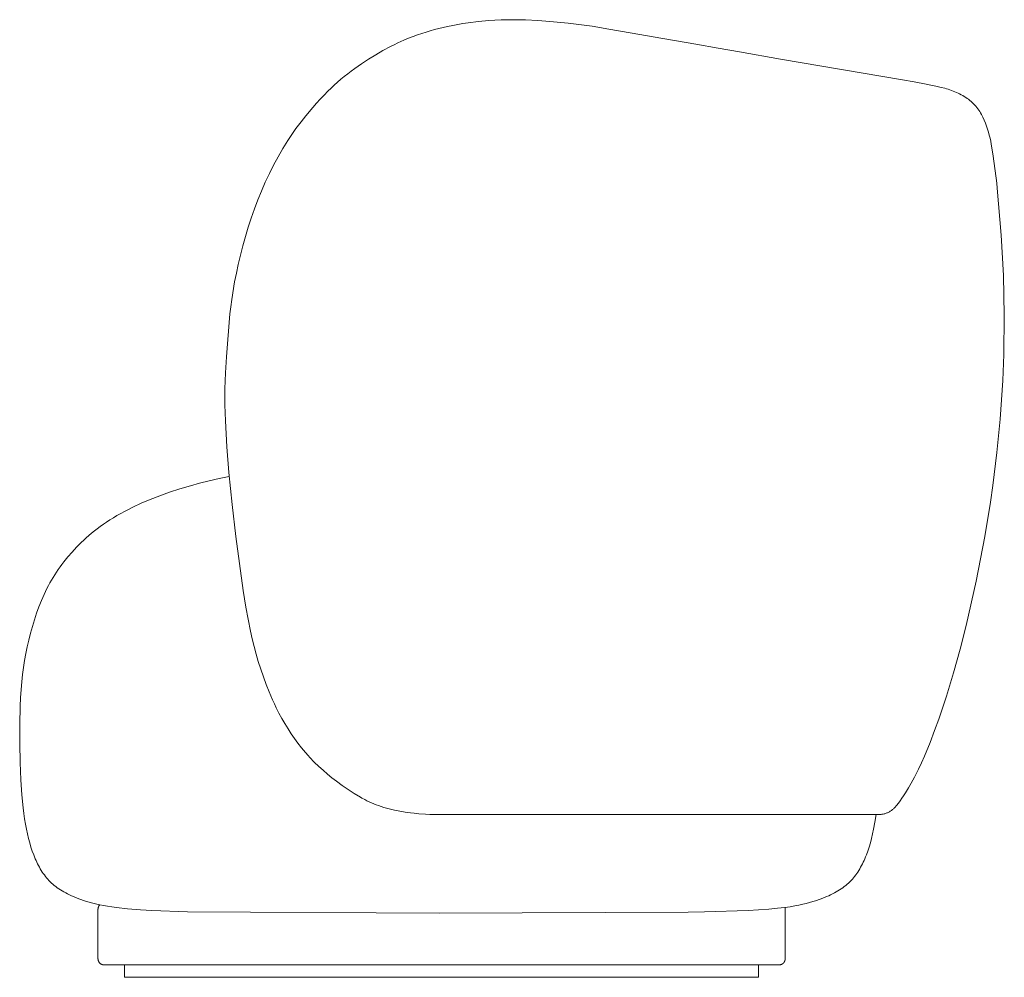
# Model space of a CAD drawing. Header units: millimetres. Extents: x 4566 to 7929, y -7627 to -5647.
# Tile 1 of 3: x 4566 to 5379, y -6437 to -5647. Entities that reach past the tile are written whole.
import ezdxf

# ---------------------------------------------------------------- set-up
doc = ezdxf.new("R2010")
doc.units = ezdxf.units.MM
doc.header["$MEASUREMENT"] = 0
doc.layers.add('Default', color=7, linetype='Continuous', lineweight=18, true_color=0x000000)

msp = doc.modelspace()

# ---------------------------------------------------------------- linework, layer by layer
at = {"layer": 'Default'}
for p, q in [((4958.68, -5647.52), (4963.74, -5647.3)), ((4963.74, -5647.3), (4968.79, -5647.18)), ((4968.79, -5647.18), (4973.84, -5647.14)), ((4973.84, -5647.14), (4983.94, -5647.32)), ((4983.94, -5647.32), (4994.03, -5647.8)), ((4905.36, -5656.33), (4908.91, -5655.33)), ((4908.91, -5655.33), (4912.46, -5654.39)), ((4912.46, -5654.39), (4919.62, -5652.7)), ((4919.62, -5652.7), (4923.84, -5651.82)), ((4923.84, -5651.82), (4928.07, -5651.02)), ((4928.07, -5651.02), (4932.31, -5650.3)), ((4932.31, -5650.3), (4936.56, -5649.66)), ((4936.56, -5649.66), (4945.09, -5648.6)), ((4945.09, -5648.6), (4953.63, -5647.84)), ((4953.63, -5647.84), (4958.68, -5647.52)), ((4994.03, -5647.8), (5004.09, -5648.54)), ((5004.09, -5648.54), (5019.13, -5650.05)), ((5019.13, -5650.05), (5038.8, -5652.58)), ((5038.8, -5652.58), (5052.72, -5654.86)), ((5052.72, -5654.86), (5070.22, -5658.06)), ((4883.64, -5664.07), (4887.46, -5662.48)), ((4887.46, -5662.48), (4891.31, -5660.99)), ((4891.31, -5660.99), (4894.8, -5659.73)), ((4894.8, -5659.73), (4898.3, -5658.53)), ((4898.3, -5658.53), (4901.82, -5657.4)), ((4901.82, -5657.4), (4905.36, -5656.33)), ((5070.22, -5658.06), (5097.22, -5662.79)), ((5097.22, -5662.79), (5124.4, -5667.45)), ((4866.31, -5672.64), (4872.4, -5669.38)), ((4872.4, -5669.38), (4875.49, -5667.83)), ((4875.49, -5667.83), (4878.61, -5666.34)), ((4878.61, -5666.34), (4883.64, -5664.07)), ((5124.4, -5667.45), (5142.81, -5670.67)), ((5142.81, -5670.67), (5160.4, -5673.77)), ((4848.65, -5683.53), (4854.43, -5679.72)), ((4854.43, -5679.72), (4860.33, -5676.08)), ((4860.33, -5676.08), (4866.31, -5672.64)), ((5160.4, -5673.77), (5194.27, -5679.57)), ((5194.27, -5679.57), (5294.96, -5696.79)), ((4840.06, -5689.62), (4842.98, -5687.49)), ((4842.98, -5687.49), (4848.65, -5683.53)), ((4831.57, -5696.32), (4834.36, -5694.03)), ((4834.36, -5694.03), (4837.19, -5691.8)), ((4837.19, -5691.8), (4840.06, -5689.62)), ((4820.88, -5706.02), (4823.48, -5703.51)), ((4823.48, -5703.51), (4826.13, -5701.06)), ((4826.13, -5701.06), (4828.83, -5698.66)), ((4828.83, -5698.66), (4831.57, -5696.32)), ((5294.96, -5696.79), (5304.73, -5698.47)), ((5304.73, -5698.47), (5314.47, -5700.34)), ((5314.47, -5700.34), (5318.46, -5701.16)), ((5318.46, -5701.16), (5322.43, -5702.07)), ((5324.72, -5702.5), (5322.43, -5702.07)), ((5327.01, -5703.01), (5324.72, -5702.5)), ((5329.86, -5703.74), (5327.01, -5703.01)), ((5331.27, -5704.14), (5329.86, -5703.74)), ((5332.68, -5704.57), (5331.27, -5704.14)), ((4814.48, -5712.61), (4817.64, -5709.28)), ((4817.64, -5709.28), (4820.88, -5706.02)), ((5334.07, -5705.03), (5332.68, -5704.57)), ((5335.46, -5705.51), (5334.07, -5705.03)), ((5336.83, -5706.01), (5335.46, -5705.51)), ((5338.19, -5706.55), (5336.83, -5706.01)), ((5339.54, -5707.12), (5338.19, -5706.55)), ((5340.86, -5707.72), (5339.54, -5707.12)), ((5342.18, -5708.35), (5340.86, -5707.72)), ((5343.47, -5709.01), (5342.18, -5708.35)), ((5344.74, -5709.71), (5343.47, -5709.01)), ((5345.99, -5710.44), (5344.74, -5709.71)), ((5347.22, -5711.21), (5345.99, -5710.44)), ((5348.42, -5712.02), (5347.22, -5711.21)), ((5349.51, -5712.84), (5348.42, -5712.02)), ((4802.51, -5726.54), (4808.37, -5719.47)), ((4808.37, -5719.47), (4811.39, -5716.01)), ((4811.39, -5716.01), (4814.48, -5712.61)), ((5350.58, -5713.69), (5349.51, -5712.84)), ((5351.62, -5714.59), (5350.58, -5713.69)), ((5352.63, -5715.51), (5351.62, -5714.59)), ((5353.6, -5716.47), (5352.63, -5715.51)), ((5354.55, -5717.47), (5353.6, -5716.47)), ((5355.46, -5718.49), (5354.55, -5717.47)), ((5356.33, -5719.54), (5355.46, -5718.49)), ((5357.17, -5720.63), (5356.33, -5719.54)), ((4798.74, -5731.37), (4802.51, -5726.54)), ((5357.97, -5721.74), (5357.17, -5720.63)), ((5358.73, -5722.87), (5357.97, -5721.74)), ((5359.46, -5724.04), (5358.73, -5722.87)), ((5360.14, -5725.22), (5359.46, -5724.04)), ((5360.79, -5726.43), (5360.14, -5725.22)), ((5361.39, -5727.66), (5360.79, -5726.43)), ((5362.46, -5730.03), (5361.39, -5727.66)), ((4794.51, -5737.03), (4798.74, -5731.37)), ((5363.46, -5732.43), (5362.46, -5730.03)), ((5364.39, -5734.86), (5363.46, -5732.43)), ((5365.24, -5737.32), (5364.39, -5734.86)), ((4787.87, -5746.72), (4792.19, -5740.3)), ((4792.19, -5740.3), (4794.51, -5737.03)), ((5366.01, -5739.8), (5365.24, -5737.32)), ((5366.7, -5742.31), (5366.01, -5739.8)), ((5367.32, -5744.84), (5366.7, -5742.31)), ((5367.85, -5747.38), (5367.32, -5744.84)), ((4783.72, -5753.38), (4787.87, -5746.72)), ((5368.31, -5749.95), (5367.85, -5747.38)), ((5369.64, -5757.84), (5368.31, -5749.95)), ((4776.05, -5767.11), (4779.78, -5760.19)), ((4779.78, -5760.19), (4783.72, -5753.38)), ((5370.82, -5765.78), (5369.64, -5757.84)), ((4772.53, -5774.14), (4776.05, -5767.11)), ((5372.81, -5781.97), (5370.82, -5765.78)), ((4769.19, -5781.29), (4772.53, -5774.14)), ((4766.04, -5788.52), (4769.19, -5781.29)), ((5373.26, -5786.26), (5372.81, -5781.97)), ((4763.07, -5795.85), (4766.04, -5788.52)), ((5376.51, -5824.84), (5373.26, -5786.26)), ((4760.26, -5803.25), (4763.07, -5795.85)), ((4757.62, -5810.74), (4760.26, -5803.25)), ((4755.14, -5818.29), (4757.62, -5810.74)), ((4750.67, -5833.57), (4752.83, -5825.9)), ((4752.83, -5825.9), (4755.14, -5818.29)), ((5378.34, -5858.09), (5376.51, -5824.84)), ((4748.67, -5841.28), (4750.67, -5833.57)), ((4746.83, -5849.04), (4748.67, -5841.28)), ((4745.28, -5856.25), (4746.83, -5849.04)), ((4743.88, -5863.49), (4745.28, -5856.25)), ((5379.06, -5890.93), (5378.34, -5858.09)), ((4741.49, -5878.05), (4743.88, -5863.49)), ((4740.69, -5883.93), (4741.49, -5878.05)), ((4737.03, -5925.32), (4740, -5889.83)), ((4740, -5889.83), (4740.69, -5883.93)), ((5378.71, -5923.21), (5379.06, -5890.93)), ((5377.87, -5944.69), (5378.71, -5923.21)), ((4736.28, -5938.49), (4737.03, -5925.32)), ((4735.91, -5951.68), (4736.28, -5938.49)), ((5375.69, -5976.82), (5377.87, -5944.69)), ((4735.92, -5964.87), (4735.91, -5951.68)), ((4736.31, -5978.05), (4735.92, -5964.87)), ((4737.5, -5999.4), (4736.31, -5978.05)), ((5373.02, -6004.19), (5375.69, -5976.82)), ((4739.19, -6020.72), (4737.5, -5999.4)), ((5369.64, -6031.47), (5373.02, -6004.19)), ((4741.71, -6047.15), (4739.19, -6020.72)), ((4715.01, -6029.5), (4722.91, -6027.53)), ((4722.91, -6027.53), (4731.05, -6025.68)), ((4731.05, -6025.68), (4739.47, -6023.93)), ((4682.05, -6039.88), (4690.17, -6036.96)), ((4690.17, -6036.96), (4698.61, -6034.19)), ((4698.61, -6034.19), (4707.34, -6031.59)), ((4707.34, -6031.59), (4715.01, -6029.5)), ((5367.7, -6045.08), (5369.64, -6031.47)), ((4666.8, -6046.12), (4674.25, -6042.94)), ((4674.25, -6042.94), (4682.05, -6039.88)), ((5363.11, -6073.37), (5367.7, -6045.08)), ((4649.87, -6054.52), (4653.05, -6052.79)), ((4653.05, -6052.79), (4656.34, -6051.09)), ((4656.34, -6051.09), (4659.73, -6049.41)), ((4659.73, -6049.41), (4666.8, -6046.12)), ((4744.73, -6073.52), (4741.71, -6047.15)), ((4635.54, -6063.41), (4638.2, -6061.6)), ((4638.2, -6061.6), (4640.96, -6059.8)), ((4640.96, -6059.8), (4643.83, -6058.02)), ((4643.83, -6058.02), (4646.79, -6056.26)), ((4646.79, -6056.26), (4649.87, -6054.52)), ((4625.78, -6070.82), (4628.1, -6068.94)), ((4628.1, -6068.94), (4630.49, -6067.08)), ((4630.49, -6067.08), (4632.97, -6065.24)), ((4632.97, -6065.24), (4635.54, -6063.41)), ((4617.27, -6078.46), (4619.29, -6076.53)), ((4619.29, -6076.53), (4621.39, -6074.61)), ((4621.39, -6074.61), (4623.55, -6072.71)), ((4623.55, -6072.71), (4625.78, -6070.82)), ((4750.86, -6118.02), (4744.73, -6073.52)), ((5355.89, -6110.3), (5363.11, -6073.37)), ((4609.74, -6086.32), (4613.4, -6082.36)), ((4613.4, -6082.36), (4615.3, -6080.41)), ((4615.3, -6080.41), (4617.27, -6078.46)), ((4602.97, -6094.41), (4606.27, -6090.33)), ((4606.27, -6090.33), (4609.74, -6086.32)), ((4596.89, -6102.83), (4598.35, -6100.68)), ((4598.35, -6100.68), (4599.85, -6098.57)), ((4599.85, -6098.57), (4601.39, -6096.48)), ((4601.39, -6096.48), (4602.97, -6094.41)), ((4591.46, -6111.73), (4592.76, -6109.45)), ((4592.76, -6109.45), (4594.1, -6107.21)), ((4594.1, -6107.21), (4595.47, -6105)), ((4595.47, -6105), (4596.89, -6102.83)), ((5347.58, -6146.99), (5355.89, -6110.3)), ((4587.78, -6118.79), (4588.97, -6116.4)), ((4588.97, -6116.4), (4590.2, -6114.04)), ((4590.2, -6114.04), (4591.46, -6111.73)), ((4753.15, -6131.81), (4750.86, -6118.02)), ((4582.36, -6131.44), (4584.43, -6126.26)), ((4584.43, -6126.26), (4585.51, -6123.73)), ((4585.51, -6123.73), (4586.63, -6121.24)), ((4586.63, -6121.24), (4587.78, -6118.79)), ((4580.44, -6136.77), (4582.36, -6131.44)), ((4756.94, -6151.57), (4753.15, -6131.81)), ((4576.99, -6147.72), (4578.65, -6142.2)), ((4578.65, -6142.2), (4580.44, -6136.77)), ((4575.45, -6153.3), (4576.99, -6147.72)), ((5342.63, -6166.48), (5347.58, -6146.99)), ((4572.77, -6164.53), (4574.05, -6158.91)), ((4574.05, -6158.91), (4575.45, -6153.3)), ((4758.35, -6157.94), (4756.94, -6151.57)), ((4759.88, -6164.26), (4758.35, -6157.94)), ((4571.62, -6170.15), (4572.77, -6164.53)), ((4761.57, -6170.52), (4759.88, -6164.26)), ((5337.27, -6185.87), (5342.63, -6166.48)), ((4570.59, -6175.8), (4571.62, -6170.15)), ((4763.43, -6176.73), (4761.57, -6170.52)), ((4568.88, -6187.43), (4569.67, -6181.55)), ((4569.67, -6181.55), (4570.59, -6175.8)), ((4767.66, -6189.32), (4763.43, -6176.73)), ((4568.2, -6193.52), (4568.88, -6187.43)), ((4769.94, -6195.52), (4767.66, -6189.32)), ((5331.42, -6205.1), (5337.27, -6185.87)), ((4567.18, -6206.49), (4567.63, -6199.85)), ((4567.63, -6199.85), (4568.2, -6193.52)), ((4772.35, -6201.66), (4769.94, -6195.52)), ((4566.85, -6213.49), (4567.18, -6206.49)), ((4775.16, -6208.28), (4772.35, -6201.66)), ((5325.01, -6224.15), (5331.42, -6205.1)), ((4566.49, -6228.55), (4566.85, -6213.49)), ((4776.65, -6211.55), (4775.16, -6208.28)), ((4778.2, -6214.79), (4776.65, -6211.55)), ((4780.47, -6219.21), (4778.2, -6214.79)), ((4782.86, -6223.57), (4780.47, -6219.21)), ((4785.37, -6227.88), (4782.86, -6223.57)), ((5321.58, -6233.61), (5325.01, -6224.15)), ((4566.51, -6244.3), (4566.49, -6228.55)), ((4787.97, -6232.15), (4785.37, -6227.88)), ((4790.56, -6236.17), (4787.97, -6232.15)), ((4793.26, -6240.12), (4790.56, -6236.17)), ((4796.09, -6243.99), (4793.26, -6240.12)), ((5317.78, -6243.57), (5321.58, -6233.61)), ((4566.86, -6259.82), (4566.51, -6244.3)), ((4799.02, -6247.76), (4796.09, -6243.99)), ((4800.69, -6249.79), (4799.02, -6247.76)), ((5313.23, -6254.62), (5317.78, -6243.57)), ((4802.39, -6251.79), (4800.69, -6249.79)), ((4804.63, -6254.3), (4802.39, -6251.79)), ((4805.93, -6255.71), (4804.63, -6254.3)), ((4809.63, -6259.54), (4805.93, -6255.71)), ((5310.8, -6260.08), (5313.23, -6254.62)), ((4567.47, -6274.14), (4566.86, -6259.82)), ((4813.46, -6263.24), (4809.63, -6259.54)), ((4816.93, -6266.39), (4813.46, -6263.24)), ((5308.26, -6265.47), (5310.8, -6260.08)), ((4820.47, -6269.46), (4816.93, -6266.39)), ((4824.11, -6272.45), (4820.47, -6269.46)), ((4827.82, -6275.35), (4824.11, -6272.45)), ((5302.15, -6277.12), (5305, -6271.91)), ((5305, -6271.91), (5308.26, -6265.47)), ((4568.29, -6286.56), (4567.47, -6274.14)), ((4832.63, -6278.91), (4827.82, -6275.35)), ((4837.54, -6282.3), (4832.63, -6278.91)), ((5297.51, -6284.84), (5299.91, -6280.96)), ((5299.91, -6280.96), (5302.15, -6277.12)), ((4569.32, -6297.23), (4568.29, -6286.56)), ((4842.53, -6285.51), (4837.54, -6282.3)), ((4847.62, -6288.55), (4842.53, -6285.51)), ((4848.82, -6289.23), (4847.62, -6288.55)), ((4851.24, -6290.53), (4848.82, -6289.23)), ((5294.52, -6289.45), (5295.84, -6287.42)), ((5294.52, -6289.45), (5295.84, -6287.42)), ((5295.66, -6287.46), (5295.84, -6287.42)), ((5295.75, -6287.44), (5295.66, -6287.46)), ((5295.84, -6287.42), (5295.75, -6287.44)), ((5295.84, -6287.42), (5297.51, -6284.84)), ((4569.92, -6302.03), (4569.32, -6297.23)), ((4853.07, -6291.45), (4851.24, -6290.53)), ((4854.92, -6292.32), (4853.07, -6291.45)), ((4856.81, -6293.17), (4854.92, -6292.32)), ((4858.72, -6293.97), (4856.81, -6293.17)), ((4860.68, -6294.75), (4858.72, -6293.97)), ((4862.65, -6295.49), (4860.68, -6294.75)), ((4864.82, -6296.24), (4862.65, -6295.49)), ((4867.02, -6296.93), (4864.82, -6296.24)), ((4869.23, -6297.57), (4867.02, -6296.93)), ((5288.61, -6297.12), (5288.19, -6297.56)), ((5288.61, -6297.12), (5290.18, -6295.28)), ((5288.61, -6297.12), (5290.18, -6295.28)), ((5290.18, -6295.28), (5291.69, -6293.38)), ((5290.18, -6295.28), (5291.69, -6293.38)), ((5291.69, -6293.38), (5293.13, -6291.44)), ((5291.69, -6293.38), (5293.13, -6291.44)), ((5293.13, -6291.44), (5294.52, -6289.45)), ((5293.13, -6291.44), (5294.52, -6289.45)), ((4570.58, -6306.54), (4569.92, -6302.03)), ((4871.42, -6298.16), (4869.23, -6297.57)), ((4873.65, -6298.71), (4871.42, -6298.16)), ((4875.89, -6299.22), (4873.65, -6298.71)), ((4880.32, -6300.12), (4875.89, -6299.22)), ((4884.6, -6300.87), (4880.32, -6300.12)), ((4888.91, -6301.49), (4884.6, -6300.87)), ((4892.04, -6301.86), (4888.91, -6301.49)), ((4895.83, -6302.21), (4892.04, -6301.86)), ((4901.4, -6302.58), (4895.83, -6302.21)), ((4904.99, -6302.78), (4901.4, -6302.58)), ((4908.57, -6302.87), (4904.99, -6302.78)), ((4912.16, -6302.84), (4908.57, -6302.87)), ((4912.29, -6302.84), (4912.16, -6302.84)), ((4912.29, -6302.84), (4912.29, -6302.84)), ((5008.67, -6302.84), (4912.3, -6302.84)), ((5008.67, -6302.84), (5084.58, -6302.84)), ((5084.58, -6302.84), (5273.25, -6302.84)), ((5273.25, -6302.84), (5272.3, -6309.07)), ((5273.25, -6302.84), (5275.56, -6302.84)), ((5276.17, -6302.83), (5275.56, -6302.84)), ((5276.78, -6302.79), (5276.17, -6302.83)), ((5277.39, -6302.74), (5276.78, -6302.79)), ((5278, -6302.67), (5277.39, -6302.74)), ((5278.6, -6302.57), (5278, -6302.67)), ((5279.2, -6302.45), (5278.6, -6302.57)), ((5279.8, -6302.32), (5279.2, -6302.45)), ((5280.39, -6302.16), (5279.8, -6302.32)), ((5280.97, -6301.99), (5280.39, -6302.16)), ((5281.55, -6301.79), (5280.97, -6301.99)), ((5282.12, -6301.57), (5281.55, -6301.79)), ((5282.68, -6301.34), (5282.12, -6301.57)), ((5283.24, -6301.08), (5282.68, -6301.34)), ((5283.78, -6300.81), (5283.24, -6301.08)), ((5284.32, -6300.52), (5283.78, -6300.81)), ((5284.85, -6300.21), (5284.32, -6300.52)), ((5285.36, -6299.88), (5284.85, -6300.21)), ((5285.86, -6299.53), (5285.36, -6299.88)), ((5286.36, -6299.17), (5285.86, -6299.53)), ((5286.83, -6298.79), (5286.36, -6299.17)), ((5287.3, -6298.4), (5286.83, -6298.79)), ((5287.75, -6297.99), (5287.3, -6298.4)), ((5288.19, -6297.56), (5287.75, -6297.99)), ((4571.29, -6310.81), (4570.58, -6306.54)), ((4572.07, -6314.87), (4571.29, -6310.81)), ((5272.3, -6309.07), (5271.22, -6314.87)), ((4572.9, -6318.79), (4572.07, -6314.87)), ((4573.8, -6322.55), (4572.9, -6318.79)), ((5270.38, -6318.79), (5269.49, -6322.55)), ((5271.22, -6314.87), (5270.38, -6318.79)), ((4574.76, -6326.18), (4573.8, -6322.55)), ((4575.79, -6329.66), (4574.76, -6326.18)), ((4576.89, -6333.01), (4575.79, -6329.66)), ((5267.5, -6329.66), (5266.4, -6333.01)), ((5268.53, -6326.18), (5267.5, -6329.66)), ((5269.49, -6322.55), (5268.53, -6326.18)), ((4578.06, -6336.21), (4576.89, -6333.01)), ((4578.67, -6337.77), (4578.06, -6336.21)), ((4579.3, -6339.29), (4578.67, -6337.77)), ((5264.61, -6337.77), (5263.98, -6339.29)), ((5265.23, -6336.21), (5264.61, -6337.77)), ((5266.4, -6333.01), (5265.23, -6336.21)), ((4579.96, -6340.77), (4579.3, -6339.29)), ((4580.63, -6342.23), (4579.96, -6340.77)), ((4581.32, -6343.65), (4580.63, -6342.23)), ((4582.03, -6345.04), (4581.32, -6343.65)), ((4582.76, -6346.4), (4582.03, -6345.04)), ((5261.26, -6345.04), (5260.52, -6346.4)), ((5261.97, -6343.65), (5261.26, -6345.04)), ((5262.66, -6342.23), (5261.97, -6343.65)), ((5263.33, -6340.77), (5262.66, -6342.23)), ((5263.98, -6339.29), (5263.33, -6340.77)), ((4583.52, -6347.72), (4582.76, -6346.4)), ((4584.31, -6349.02), (4583.52, -6347.72)), ((4585.12, -6350.28), (4584.31, -6349.02)), ((4585.96, -6351.52), (4585.12, -6350.28)), ((4586.83, -6352.72), (4585.96, -6351.52)), ((4587.73, -6353.9), (4586.83, -6352.72)), ((4588.66, -6355.05), (4587.73, -6353.9)), ((5255.56, -6353.9), (5254.62, -6355.05)), ((5256.46, -6352.72), (5255.56, -6353.9)), ((5257.33, -6351.52), (5256.46, -6352.72)), ((5258.17, -6350.28), (5257.33, -6351.52)), ((5258.98, -6349.02), (5258.17, -6350.28)), ((5259.77, -6347.72), (5258.98, -6349.02)), ((5260.52, -6346.4), (5259.77, -6347.72)), ((4589.63, -6356.16), (4588.66, -6355.05)), ((4590.64, -6357.25), (4589.63, -6356.16)), ((4591.68, -6358.31), (4590.64, -6357.25)), ((4592.76, -6359.35), (4591.68, -6358.31)), ((4593.88, -6360.35), (4592.76, -6359.35)), ((4595.05, -6361.33), (4593.88, -6360.35)), ((4596.25, -6362.29), (4595.05, -6361.33)), ((4597.5, -6363.22), (4596.25, -6362.29)), ((5247.03, -6362.29), (5245.78, -6363.22)), ((5248.24, -6361.33), (5247.03, -6362.29)), ((5249.4, -6360.35), (5248.24, -6361.33)), ((5250.53, -6359.35), (5249.4, -6360.35)), ((5251.61, -6358.31), (5250.53, -6359.35)), ((5252.65, -6357.25), (5251.61, -6358.31)), ((5253.66, -6356.16), (5252.65, -6357.25)), ((5254.62, -6355.05), (5253.66, -6356.16)), ((4598.8, -6364.12), (4597.5, -6363.22)), ((4600.14, -6365), (4598.8, -6364.12)), ((4601.53, -6365.85), (4600.14, -6365)), ((4602.96, -6366.69), (4601.53, -6365.85)), ((4604.44, -6367.5), (4602.96, -6366.69)), ((4605.97, -6368.29), (4604.44, -6367.5)), ((4607.54, -6369.06), (4605.97, -6368.29)), ((4609.16, -6369.81), (4607.54, -6369.06)), ((4610.84, -6370.54), (4609.16, -6369.81)), ((4612.56, -6371.26), (4610.84, -6370.54)), ((5232.45, -6370.54), (5230.73, -6371.26)), ((5234.12, -6369.81), (5232.45, -6370.54)), ((5235.75, -6369.06), (5234.12, -6369.81)), ((5237.32, -6368.29), (5235.75, -6369.06)), ((5238.85, -6367.5), (5237.32, -6368.29)), ((5240.33, -6366.69), (5238.85, -6367.5)), ((5241.76, -6365.85), (5240.33, -6366.69)), ((5243.15, -6365), (5241.76, -6365.85)), ((5244.49, -6364.12), (5243.15, -6365)), ((5245.78, -6363.22), (5244.49, -6364.12)), ((4616.16, -6372.64), (4612.56, -6371.26)), ((4619.96, -6373.96), (4616.16, -6372.64)), ((4622.78, -6374.86), (4619.96, -6373.96)), ((4625.77, -6375.73), (4622.78, -6374.86)), ((4629.02, -6376.56), (4625.77, -6375.73)), ((4632.58, -6377.37), (4629.02, -6376.56)), ((4631.6, -6378.79), (4631.67, -6378.63)), ((4631.67, -6378.63), (4631.75, -6378.48)), ((4631.75, -6378.48), (4631.84, -6378.33)), ((4631.84, -6378.33), (4631.93, -6378.18)), ((4631.93, -6378.18), (4632.03, -6378.04)), ((4632.03, -6378.04), (4632.13, -6377.89)), ((4632.13, -6377.89), (4632.24, -6377.76)), ((4632.24, -6377.76), (4632.35, -6377.62)), ((4632.35, -6377.62), (4632.46, -6377.49)), ((4632.46, -6377.49), (4632.58, -6377.37)), ((4635.6, -6377.96), (4632.58, -6377.37)), ((4638.89, -6378.53), (4635.6, -6377.96)), ((4642.48, -6379.08), (4638.89, -6378.53)), ((5206.07, -6378.25), (5202.22, -6378.88)), ((5209.56, -6377.6), (5206.07, -6378.25)), ((5212.74, -6376.92), (5209.56, -6377.6)), ((5215.67, -6376.22), (5212.74, -6376.92)), ((5218.38, -6375.49), (5215.67, -6376.22)), ((5220.91, -6374.73), (5218.38, -6375.49)), ((5223.33, -6373.96), (5220.91, -6374.73)), ((5227.13, -6372.64), (5223.33, -6373.96)), ((5230.73, -6371.26), (5227.13, -6372.64)), ((4631.11, -6380.81), (4631.12, -6380.63)), ((4631.11, -6380.98), (4631.11, -6380.81)), ((4631.11, -6421.82), (4631.11, -6380.98)), ((4631.12, -6380.63), (4631.14, -6380.46)), ((4631.14, -6380.46), (4631.16, -6380.29)), ((4631.16, -6380.29), (4631.18, -6380.12)), ((4631.18, -6380.12), (4631.22, -6379.94)), ((4631.22, -6379.94), (4631.25, -6379.77)), ((4631.25, -6379.77), (4631.3, -6379.61)), ((4631.3, -6379.61), (4631.35, -6379.44)), ((4631.35, -6379.44), (4631.4, -6379.27)), ((4631.4, -6379.27), (4631.46, -6379.11)), ((4631.46, -6379.11), (4631.53, -6378.95)), ((4631.53, -6378.95), (4631.6, -6378.79)), ((4646.4, -6379.61), (4642.48, -6379.08)), ((4655.39, -6380.58), (4646.4, -6379.61)), ((4666.11, -6381.44), (4655.39, -6380.58)), ((4675.67, -6382.02), (4666.11, -6381.44)), ((4705.1, -6383.12), (4675.67, -6382.02)), ((4912.59, -6384.37), (4705.1, -6383.12)), ((5118.2, -6383.52), (4912.79, -6384.37)), ((5131.71, -6383.27), (5118.2, -6383.52)), ((5167.62, -6382.02), (5131.71, -6383.27)), ((5184.71, -6380.86), (5167.62, -6382.02)), ((5191.77, -6380.2), (5184.71, -6380.86)), ((5197.97, -6379.47), (5191.77, -6380.2)), ((5202.22, -6378.88), (5197.97, -6379.47)), ((5197.97, -6379.47), (5198.02, -6379.63)), ((5198.02, -6379.63), (5198.06, -6379.8)), ((5198.06, -6379.8), (5198.1, -6379.97)), ((5198.1, -6379.97), (5198.13, -6380.13)), ((5198.13, -6380.13), (5198.15, -6380.3)), ((5198.15, -6380.3), (5198.17, -6380.47)), ((5198.17, -6380.47), (5198.19, -6380.64)), ((5198.19, -6380.64), (5198.19, -6380.81)), ((5198.19, -6380.81), (5198.2, -6380.98)), ((5198.2, -6421.82), (5198.2, -6380.98)), ((4631.11, -6422), (4631.11, -6421.82)), ((4631.12, -6422.18), (4631.11, -6422)), ((4631.13, -6422.35), (4631.12, -6422.18)), ((4631.15, -6422.53), (4631.13, -6422.35)), ((4631.18, -6422.7), (4631.15, -6422.53)), ((4631.21, -6422.88), (4631.18, -6422.7)), ((4631.25, -6423.05), (4631.21, -6422.88)), ((4631.29, -6423.22), (4631.25, -6423.05)), ((4631.34, -6423.39), (4631.29, -6423.22)), ((4631.4, -6423.56), (4631.34, -6423.39)), ((4631.46, -6423.72), (4631.4, -6423.56)), ((4631.53, -6423.88), (4631.46, -6423.72)), ((4631.6, -6424.04), (4631.53, -6423.88)), ((4631.68, -6424.2), (4631.6, -6424.04)), ((4631.76, -6424.36), (4631.68, -6424.2)), ((4631.85, -6424.51), (4631.76, -6424.36)), ((4631.95, -6424.66), (4631.85, -6424.51)), ((4632.05, -6424.8), (4631.95, -6424.66)), ((4632.15, -6424.95), (4632.05, -6424.8)), ((4632.26, -6425.08), (4632.15, -6424.95)), ((4632.37, -6425.22), (4632.26, -6425.08)), ((4632.49, -6425.35), (4632.37, -6425.22)), ((4632.62, -6425.47), (4632.49, -6425.35)), ((4632.74, -6425.6), (4632.62, -6425.47)), ((4632.88, -6425.71), (4632.74, -6425.6)), ((4633.01, -6425.83), (4632.88, -6425.71)), ((4633.15, -6425.93), (4633.01, -6425.83)), ((4633.3, -6426.04), (4633.15, -6425.93)), ((4633.44, -6426.13), (4633.3, -6426.04)), ((4633.59, -6426.23), (4633.44, -6426.13)), ((4633.75, -6426.31), (4633.59, -6426.23)), ((4633.9, -6426.4), (4633.75, -6426.31)), ((4634.06, -6426.47), (4633.9, -6426.4)), ((4634.22, -6426.54), (4634.06, -6426.47)), ((4634.39, -6426.61), (4634.22, -6426.54)), ((4634.55, -6426.67), (4634.39, -6426.61)), ((4634.72, -6426.72), (4634.55, -6426.67)), ((4634.89, -6426.77), (4634.72, -6426.72)), ((4635.06, -6426.81), (4634.89, -6426.77)), ((4635.24, -6426.84), (4635.06, -6426.81)), ((4635.41, -6426.87), (4635.24, -6426.84)), ((4635.58, -6426.9), (4635.41, -6426.87)), ((4635.76, -6426.91), (4635.58, -6426.9)), ((4635.94, -6426.92), (4635.76, -6426.91)), ((4636.11, -6426.93), (4635.94, -6426.92)), ((4636.11, -6426.93), (4653.11, -6426.93)), ((4653.11, -6426.93), (4888.2, -6426.93)), ((4653.11, -6437.14), (4653.11, -6426.93)), ((4888.2, -6426.93), (4923.2, -6426.93)), ((4923.2, -6426.93), (5176.2, -6426.93)), ((5176.2, -6426.93), (5193.2, -6426.93)), ((5176.2, -6426.93), (5176.2, -6437.14)), ((5193.37, -6426.92), (5193.2, -6426.93)), ((5193.55, -6426.91), (5193.37, -6426.92)), ((5193.72, -6426.9), (5193.55, -6426.91)), ((5193.9, -6426.87), (5193.72, -6426.9)), ((5194.07, -6426.84), (5193.9, -6426.87)), ((5194.25, -6426.81), (5194.07, -6426.84)), ((5194.42, -6426.77), (5194.25, -6426.81)), ((5194.59, -6426.72), (5194.42, -6426.77)), ((5194.76, -6426.67), (5194.59, -6426.72)), ((5194.92, -6426.61), (5194.76, -6426.67)), ((5195.09, -6426.54), (5194.92, -6426.61)), ((5195.25, -6426.47), (5195.09, -6426.54)), ((5195.41, -6426.4), (5195.25, -6426.47)), ((5195.56, -6426.31), (5195.41, -6426.4)), ((5195.72, -6426.23), (5195.56, -6426.31)), ((5195.87, -6426.13), (5195.72, -6426.23)), ((5196.01, -6426.04), (5195.87, -6426.13)), ((5196.16, -6425.93), (5196.01, -6426.04)), ((5196.3, -6425.83), (5196.16, -6425.93)), ((5196.43, -6425.71), (5196.3, -6425.83)), ((5196.56, -6425.6), (5196.43, -6425.71)), ((5196.69, -6425.47), (5196.56, -6425.6)), ((5196.82, -6425.35), (5196.69, -6425.47)), ((5196.93, -6425.22), (5196.82, -6425.35)), ((5197.05, -6425.08), (5196.93, -6425.22)), ((5197.16, -6424.95), (5197.05, -6425.08)), ((5197.26, -6424.8), (5197.16, -6424.95)), ((5197.36, -6424.66), (5197.26, -6424.8)), ((5197.46, -6424.51), (5197.36, -6424.66)), ((5197.55, -6424.36), (5197.46, -6424.51)), ((5197.63, -6424.2), (5197.55, -6424.36)), ((5197.71, -6424.04), (5197.63, -6424.2)), ((5197.78, -6423.88), (5197.71, -6424.04)), ((5197.85, -6423.72), (5197.78, -6423.88)), ((5197.91, -6423.56), (5197.85, -6423.72)), ((5197.97, -6423.39), (5197.91, -6423.56)), ((5198.02, -6423.22), (5197.97, -6423.39)), ((5198.06, -6423.05), (5198.02, -6423.22)), ((5198.1, -6422.88), (5198.06, -6423.05)), ((5198.13, -6422.7), (5198.1, -6422.88)), ((5198.15, -6422.53), (5198.13, -6422.7)), ((5198.17, -6422.35), (5198.15, -6422.53)), ((5198.19, -6422.18), (5198.17, -6422.35)), ((5198.2, -6422), (5198.19, -6422.18)), ((5198.2, -6421.82), (5198.2, -6422)), ((4888.2, -6437.14), (4653.11, -6437.14)), ((4923.2, -6437.14), (4888.2, -6437.14)), ((5176.2, -6437.14), (4923.2, -6437.14))]:
    msp.add_line(p, q, dxfattribs=at)

doc.saveas('drawing.dxf')
